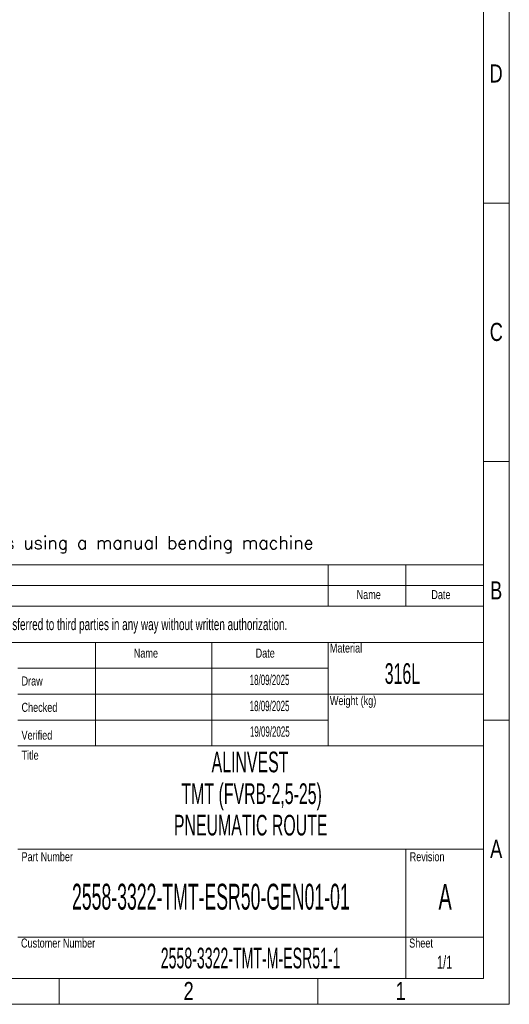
# Model space of a CAD drawing. Header units: millimetres. Extents: x 136540 to 167986, y -100244 to -77782.
# Tile 13 of 14: x 162801 to 167986, y -100244 to -89809. Entities that reach past the tile are written whole.
import ezdxf

# ---------------------------------------------------------------- set-up
doc = ezdxf.new("R2010")
doc.units = ezdxf.units.MM
doc.header["$LTSCALE"] = 0.25
doc.layers.add('SLD-0', color=179, linetype='Continuous')
doc.styles.add('AdskIsoMetric', font='romans.shx')
doc.styles.add('SLDTEXTSTYLE0', font='TXT', dxfattribs={"width": 0.510549})
doc.styles.add('SLDTEXTSTYLE1', font='TXT', dxfattribs={"width": 0.574367})
doc.styles.add('SLDTEXTSTYLE2', font='TXT', dxfattribs={"width": 0.638186})
doc.styles.add('SLDTEXTSTYLE3', font='TXT', dxfattribs={"width": 0.75})

# ---------------------------------------------------------------- blocks, each defined once
blk = doc.blocks.new('cajetin')
at = {"color": 7, "linetype": 'Continuous', "lineweight": 18}
for p, q in [((861, 615), (861, 0)), ((853.5, 607.5), (853.5, 7.5)), ((853.5, 232.5), (861, 232.5)), ((853.5, 157.5), (861, 157.5)), ((853.5, 82.5), (861, 82.5)), ((853.5, 7.5), (7.5, 7.5)), ((730.5, 7.5), (730.5, 0)), ((805.5, 7.5), (805.5, 0)), ((861, 0), (0, 0))]:
    blk.add_line(p, q, dxfattribs=at)
at = {"color": 7, "linetype": 'Continuous', "lineweight": 0, "char_height": 5.25, "attachment_point": 2, "style": 'SLDTEXTSTYLE3'}
for s, insert in [('D', (857.18, 272.74)), ('C', (857.23, 197.74)), ('B', (857.19, 122.74)), ('A', (857.2, 47.74)), ('2', (768.01, 6.49)), ('1', (829.51, 6.49))]:
    blk.add_mtext(s, dxfattribs=dict(at, insert=insert))

msp = doc.modelspace()

# ---------------------------------------------------------------- linework, layer by layer
at = {"color": 7, "linetype": 'Continuous', "lineweight": 18}
for p, q in [((157851.2, -95587.6), (167712.5, -95587.6)), ((166069, -95587.6), (166069, -96025.9)), ((166890.8, -95587.6), (166890.8, -96025.9)), ((167712.5, -95587.6), (167712.5, -99970.4)), ((157851.2, -95806.8), (167712.5, -95806.8)), ((157851.2, -96025.9), (167712.5, -96025.9)), ((157851.2, -96409.4), (167712.5, -96409.4)), ((163603.7, -96409.4), (163603.7, -97505.1)), ((164836.3, -96409.4), (164836.3, -97505.1)), ((166069, -96409.4), (166069, -96683.3)), ((166069, -96683.3), (162781.9, -96683.3)), ((166069, -96683.3), (166069, -96957.3)), ((166069, -96957.3), (162781.9, -96957.3)), ((166069, -96957.3), (166069, -97231.2)), ((166069, -96957.3), (167712.5, -96957.3)), ((166069, -97231.2), (162781.9, -97231.2)), ((166069, -97231.2), (166069, -97505.1)), ((162781.9, -97505.1), (163603.7, -97505.1)), ((163603.7, -97505.1), (164836.3, -97505.1)), ((164836.3, -97505.1), (166069, -97505.1)), ((166069, -97505.1), (167712.5, -97505.1)), ((162781.9, -98600.8), (167712.5, -98600.8)), ((166890.8, -98600.8), (166890.8, -99970.4)), ((162781.9, -99532.2), (167712.5, -99532.2)), ((157851.2, -99970.4), (167712.5, -99970.4))]:
    msp.add_line(p, q, dxfattribs=at)

# ---------------------------------------------------------------- block references
at = {"xscale": 36.5234375, "yscale": 36.5234375, "zscale": 36.5234375}
msp.add_blockref('cajetin', (136539.8, -100244.4), dxfattribs=at)

# ---------------------------------------------------------------- texts
at = {"insert": (157985, -95284.4), "char_height": 135, "attachment_point": 1, "style": 'AdskIsoMetric'}
msp.add_mtext_dynamic_manual_height_columns('**The elbows will be manufactured from bent pipes using a manual bending machine', width=214975.278, gutter_width=675, heights=[0], dxfattribs=at)
at = {"color": 7, "linetype": 'Continuous', "lineweight": 0}
for s, insert, char_height, attachment_point, style in [('Name', (166497.5, -95854.1), 95.87, 2, 'SLDTEXTSTYLE3'), ('Date', (167262.6, -95854.1), 95.87, 2, 'SLDTEXTSTYLE3'), ('Material', (166086, -96420.6), 95.87, 1, 'SLDTEXTSTYLE3'), ('Name', (164009.3, -96474.5), 95.87, 1, 'SLDTEXTSTYLE3'), ('Date', (165299.6, -96474.5), 95.87, 1, 'SLDTEXTSTYLE3'), ('Draw', (162820.2, -96769.7), 95.87, 1, 'SLDTEXTSTYLE3'), ('Checked', (162820.2, -97048.9), 95.87, 1, 'SLDTEXTSTYLE3'), ('Weight (kg)', (166086, -96977.9), 95.874, 1, 'SLDTEXTSTYLE3'), ('Verified', (162820.2, -97344.3), 95.87, 1, 'SLDTEXTSTYLE3'), ('Title', (162820.2, -97555.8), 95.87, 1, 'SLDTEXTSTYLE3'), ('ALINVEST', (165240.5, -97566.4), 219.14, 2, 'SLDTEXTSTYLE1'), ('Part Number', (162820.2, -98632.3), 95.874, 1, 'SLDTEXTSTYLE3'), ('Revision', (166931.5, -98632.3), 95.87, 1, 'SLDTEXTSTYLE3'), ('2558-3322-TMT-ESR50-GEN01-01', (164825.7, -98966.9), 273.926, 2, 'SLDTEXTSTYLE0'), ('Customer Number', (162814.9, -99547.3), 95.874, 1, 'SLDTEXTSTYLE3'), ('Sheet', (166926.2, -99547.3), 95.87, 1, 'SLDTEXTSTYLE3'), ('{\\W0.510549;2558-3322-TMT-M-ESR51-1}', (165246.9, -99644.4), 219.141, 2, 'SLDTEXTSTYLE0')]:
    msp.add_mtext(s, dxfattribs=dict(at, insert=insert, char_height=char_height, attachment_point=attachment_point, style=style))
at = {"layer": 'SLD-0', "color": 7, "attachment_point": 2}
for s, insert, char_height, style in [('This drawing is property of INSERTEC. Must not be copier or transferred to third parties in any way without written authorization.', (162652.6, -96155.2), 123.2666, 'SLDTEXTSTYLE2'), ('316L', (166854.3, -96629.2), 219.14, 'SLDTEXTSTYLE1'), ('18/09/2025', (165447.6, -96751.2), 109.57, 'SLDTEXTSTYLE1'), ('18/09/2025', (165447.6, -97027.6), 109.57, 'SLDTEXTSTYLE1'), ('19/09/2025', (165450.1, -97299), 109.57, 'SLDTEXTSTYLE1'), ('TMT (FVRB-2,5-25)', (165257.8, -97902.9), 219.141, 'SLDTEXTSTYLE1'), ('PNEUMATIC ROUTE', (165247.5, -98236), 219.141, 'SLDTEXTSTYLE1'), ('A', (167306.8, -98967.6), 273.9, 'SLDTEXTSTYLE1'), ('1/1', (167301.4, -99729.3), 136.96, 'SLDTEXTSTYLE2')]:
    msp.add_mtext(s, dxfattribs=dict(at, insert=insert, char_height=char_height, style=style))

doc.saveas('drawing.dxf')
